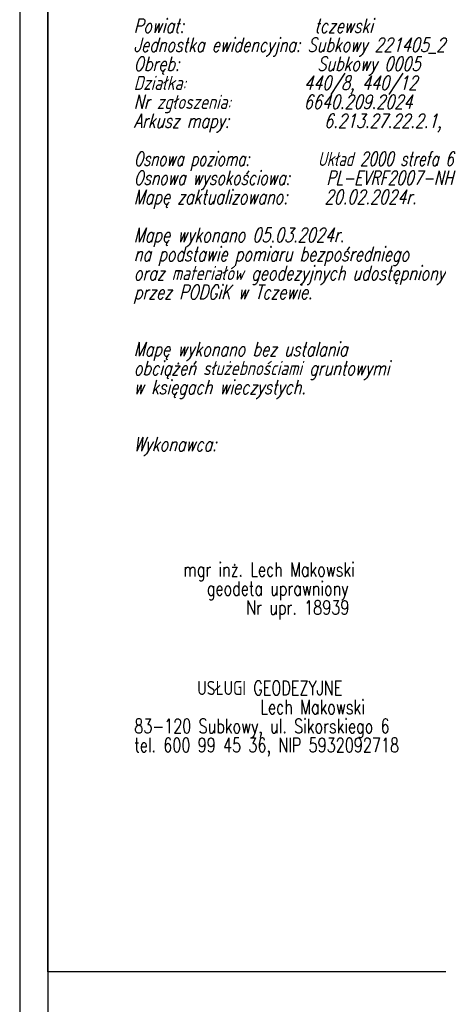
# Model space of a CAD drawing. Header units: millimetres. Extents: x 1427 to 82594, y 2364 to 16149.
# Tile 20 of 58: x 20918 to 21661, y 13521 to 15269. Entities that reach past the tile are written whole.
import ezdxf

# ---------------------------------------------------------------- set-up
doc = ezdxf.new("R2010")
doc.units = ezdxf.units.MM
doc.header["$XCLIPFRAME"] = 2
doc.styles.add('STYL_ARIAL', font='simplex', dxfattribs={"width": 0.75, "oblique": 0.1})
picture_1 = doc.add_image_def('image1.jpg', size_in_pixel=(4962, 6999))

msp = doc.modelspace()

# ---------------------------------------------------------------- linework, layer by layer
for p, q in [((20917.848, 16149.368), (20917.848, 11949.368)), ((20967.848, 16099.368), (20967.848, 11999.368))]:
    msp.add_line(p, q)

# ---------------------------------------------------------------- texts
at = {"color": 7, "style": 'STYL_ARIAL', "oblique": 15, "width": 0.75}
for s, p in [('Powiat:                tczewski', (21120.261, 15245.497)), ('Jednostka ewidencyjna: Subkowy 221405_2', (21120.261, 15211.747)), ('Obręb:                 Subkowy 0005', (21120.261, 15177.997)), ('Działka:               440/8, 440/12', (21120.261, 15144.247)), ('Nr zgłoszenia:         6640.209.2024', (21120.261, 15110.497)), ('Arkusz mapy:           6.213.27.22.2.1, 6.213.27.22.2.3', (21120.261, 15076.747)), ('Osnowa pozioma:        Układ 2000 strefa 6', (21120.261, 15009.247)), ('Osnowa wysokościowa:   PL-EVRF2007-NH', (21120.261, 14975.497)), ('Mapę zaktualizowano:   20.02.2024r.', (21120.261, 14941.747)), ('Mapę wykonano 05.03.2024r. ', (21120.261, 14874.247)), ('na podstawie pomiaru bezpośredniego ', (21120.261, 14840.497)), ('oraz materiałów geodezyjnych udostępnionych', (21120.261, 14806.747)), ('przez PODGiK w Tczewie.', (21120.261, 14772.997)), ('Mapę wykonano bez ustalania ', (21120.261, 14671.747)), ('obciążeń służebnościami gruntowymi', (21120.261, 14637.997)), ('w księgach wieczystych.', (21120.261, 14604.247)), ('Wykonawca:', (21120.261, 14502.997))]:
    msp.add_text(s, height=25, dxfattribs=at).set_placement(p)
at = {"color": 7, "style": 'STYL_ARIAL', "width": 0.75}
for s, p in [('mgr inż. Lech Makowski', (21208.099, 14280.325)), ('   geodeta uprawniony', (21208.099, 14246.575)), ('        Nr upr. 18939', (21208.099, 14212.825)), ('        USŁUGI GEODEZYJNE', (21121.271, 14070.131)), ('                Lech Makowski', (21121.271, 14036.381)), ('83-120 Subkowy, ul. Sikorskiego 6', (21121.271, 14002.631)), ('tel. 600 99 45 36, NIP 5932092718', (21121.271, 13968.881))]:
    msp.add_text(s, height=25, dxfattribs=at).set_placement(p)

# ---------------------------------------------------------------- pictures from other files: only their frames are drawn
image = msp.add_image(picture_1, insert=(20816.357, 16003.031), size_in_units=(4200, 5924.184), rotation=-90, dxfattribs=dict(contrast=40))
image.set_boundary_path([(-0.5, 4942.8078), (2863.669, 6819.5246)])

doc.saveas('drawing.dxf')
